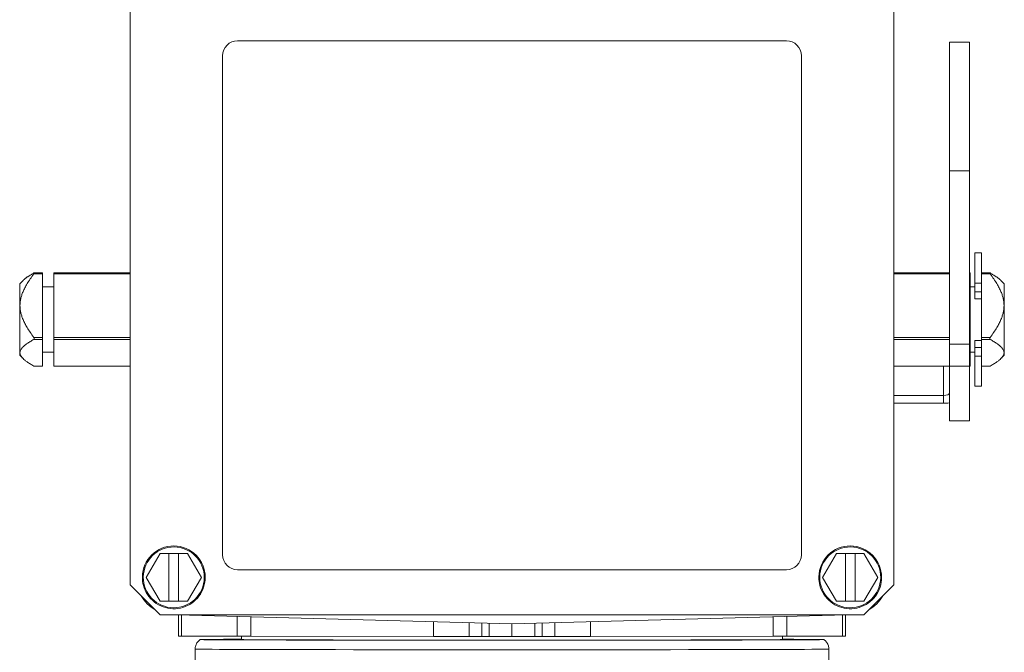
# Model space of a CAD drawing. Extents: x 1 to 669, y 0 to 417.
# Tile 47 of 256: x 91.17 to 96.06, y 276.2 to 279.34. Entities that reach past the tile are written whole.
import ezdxf

# ---------------------------------------------------------------- set-up
doc = ezdxf.new("R2010")
doc.units = 0
doc.header["$LTSCALE"] = 12
doc.header["$MEASUREMENT"] = 0
doc.layers.get('0').update_dxf_attribs({"linetype": 'CONTINUOUS'})
doc.layers.add('X', color=1, linetype='CONTINUOUS')

# ---------------------------------------------------------------- blocks, each defined once
blk = doc.blocks.new('GASTRAIN')
at = {"layer": 'X', "lineweight": 0}
for p, q in [((62.4458, 298.9675), (62.4458, 290.148)), ((66.2427, 290.148), (66.2427, 298.9675)), ((62.9802, 292.8537), (65.7083, 292.8537)), ((62.9802, 292.8537), (62.9802, 292.8536)), ((65.7083, 292.8536), (62.9802, 292.8536)), ((65.7083, 292.8537), (65.7083, 292.8536)), ((66.5188, 292.2074), (66.5188, 292.846)), ((66.6184, 292.846), (66.5188, 292.846)), ((66.6184, 292.846), (66.6184, 292.2074)), ((62.9055, 292.7789), (62.9055, 290.2975)), ((62.9055, 292.7789), (62.9055, 292.7789)), ((65.783, 290.2975), (65.783, 292.7789)), ((65.783, 292.7789), (65.783, 292.7789)), ((66.5188, 291.3446), (66.5188, 292.2074)), ((66.5188, 292.2074), (66.6184, 292.2074)), ((66.6184, 292.2074), (66.6184, 291.3446)), ((66.6448, 291.6485), (66.6448, 291.7996)), ((66.6781, 291.7996), (66.6448, 291.7996)), ((66.6781, 291.7996), (66.6781, 291.6485)), ((62.0104, 291.6948), (61.9669, 291.6948)), ((62.0104, 291.6994), (61.9685, 291.6994)), ((62.0104, 291.6994), (62.0104, 291.6948)), ((62.0104, 291.6948), (62.0104, 291.3784)), ((62.0665, 291.6948), (62.0665, 291.6994)), ((62.4458, 291.6994), (62.0665, 291.6994)), ((62.4458, 291.6948), (62.0665, 291.6948)), ((62.0665, 291.6948), (62.0665, 291.3784)), ((66.5188, 291.6994), (66.2427, 291.6994)), ((66.5188, 291.6948), (66.2427, 291.6948)), ((66.622, 291.6994), (66.6184, 291.6994)), ((66.622, 291.6948), (66.6184, 291.6948)), ((66.622, 291.6994), (66.622, 291.6948)), ((66.622, 291.3784), (66.622, 291.6948)), ((66.72, 291.6994), (66.6781, 291.6994)), ((66.7216, 291.6948), (66.6781, 291.6948)), ((61.8965, 291.6449), (61.9131, 291.6615)), ((61.8965, 291.2898), (61.8965, 291.6449)), ((62.0104, 291.6301), (62.0665, 291.6301)), ((66.622, 291.6301), (66.6448, 291.6301)), ((66.6448, 291.6054), (66.6448, 291.6485)), ((66.6448, 291.6485), (66.6781, 291.6485)), ((66.6781, 291.6485), (66.6781, 291.6054)), ((66.792, 291.6449), (66.7754, 291.6615)), ((66.792, 291.6449), (66.792, 291.2898)), ((66.6781, 291.6054), (66.6448, 291.6054)), ((66.6448, 291.6054), (66.6448, 291.5704)), ((66.6781, 291.5754), (66.6781, 291.6054)), ((66.6448, 291.5704), (66.6781, 291.5704)), ((66.6781, 291.3784), (66.6781, 291.5754)), ((61.9669, 291.3784), (62.0104, 291.3784)), ((62.0104, 291.3686), (61.9669, 291.3686)), ((62.0104, 291.3784), (62.0104, 291.3686)), ((62.0104, 291.3686), (62.0104, 291.2359)), ((62.0665, 291.3784), (62.4458, 291.3784)), ((62.0665, 291.3686), (62.0665, 291.3784)), ((62.4458, 291.3686), (62.0665, 291.3686)), ((62.0665, 291.3686), (62.0665, 291.2359)), ((66.2427, 291.3784), (66.5188, 291.3784)), ((66.5188, 291.3686), (66.2427, 291.3686)), ((66.5188, 291.3446), (66.5188, 291.2351)), ((66.5188, 291.3446), (66.6184, 291.3446)), ((66.6184, 291.3784), (66.622, 291.3784)), ((66.622, 291.3686), (66.6184, 291.3686)), ((66.6184, 291.2351), (66.6184, 291.3446)), ((66.622, 291.3784), (66.622, 291.3686)), ((66.622, 291.3686), (66.622, 291.2359)), ((66.6448, 291.3637), (66.6448, 291.3282)), ((66.6448, 291.3637), (66.6781, 291.3637)), ((66.6781, 291.3686), (66.6781, 291.3784)), ((66.6781, 291.3784), (66.7216, 291.3784)), ((66.6781, 291.3496), (66.6781, 291.3686)), ((66.7216, 291.3686), (66.6781, 291.3686)), ((66.6781, 291.3282), (66.6781, 291.3496)), ((61.8965, 291.2898), (61.9131, 291.2732)), ((62.0104, 291.3046), (62.0665, 291.3046)), ((66.622, 291.3046), (66.6448, 291.3046)), ((66.6448, 291.2851), (66.6448, 291.3282)), ((66.6448, 291.3282), (66.6781, 291.3282)), ((66.6781, 291.3282), (66.6781, 291.2851)), ((66.792, 291.2898), (66.7754, 291.2732)), ((66.6448, 291.1351), (66.6448, 291.2851)), ((66.6448, 291.2851), (66.6781, 291.2851)), ((66.6781, 291.2851), (66.6781, 291.1351)), ((61.9669, 291.2359), (62.0104, 291.2359)), ((62.0104, 291.2354), (61.9685, 291.2354)), ((62.0104, 291.2359), (62.0104, 291.2354)), ((62.0665, 291.2359), (62.4458, 291.2359)), ((62.0665, 291.2354), (62.0665, 291.2359)), ((62.4458, 291.2354), (62.0665, 291.2354)), ((66.2427, 291.2359), (66.5188, 291.2359)), ((66.5188, 291.2354), (66.2427, 291.2354)), ((66.4903, 291.0898), (66.4903, 291.2354)), ((66.5188, 290.9633), (66.5188, 291.2351)), ((66.5188, 291.2351), (66.6184, 291.2351)), ((66.6184, 291.2359), (66.622, 291.2359)), ((66.622, 291.2354), (66.6184, 291.2354)), ((66.6184, 291.2351), (66.6184, 290.9633)), ((66.622, 291.2359), (66.622, 291.2354)), ((66.7216, 291.2359), (66.6781, 291.2359)), ((66.72, 291.2354), (66.6781, 291.2354)), ((66.6781, 291.1351), (66.6448, 291.1351)), ((66.2427, 291.0898), (66.4903, 291.0898)), ((66.2427, 291.0512), (66.4903, 291.0512)), ((66.4903, 291.0512), (66.4903, 291.0898)), ((66.6184, 290.9633), (66.5188, 290.9633)), ((62.5941, 290.304), (62.5255, 290.1853)), ((62.5255, 290.1851), (62.5941, 290.3038)), ((62.5941, 290.304), (62.7311, 290.304)), ((62.5941, 290.3038), (62.5941, 290.304)), ((62.5941, 290.3038), (62.6388, 290.3038)), ((62.6388, 290.3039), (62.6863, 290.3039)), ((62.6388, 290.3038), (62.6388, 290.3039)), ((62.6388, 290.0665), (62.6388, 290.3038)), ((62.6863, 290.3039), (62.6863, 290.3038)), ((62.6863, 290.3038), (62.7311, 290.3038)), ((62.6863, 290.0665), (62.6863, 290.3038)), ((62.7996, 290.1853), (62.7311, 290.304)), ((62.7311, 290.3038), (62.7311, 290.304)), ((62.7311, 290.3038), (62.7996, 290.1851)), ((65.9574, 290.304), (65.8889, 290.1853)), ((65.8889, 290.1851), (65.9574, 290.3038)), ((65.9574, 290.304), (66.0944, 290.304)), ((65.9574, 290.3038), (65.9574, 290.304)), ((65.9574, 290.3038), (66.0022, 290.3038)), ((66.0022, 290.3039), (66.0497, 290.3039)), ((66.0022, 290.3038), (66.0022, 290.3039)), ((66.0022, 290.0665), (66.0022, 290.3038)), ((66.0497, 290.3039), (66.0497, 290.3038)), ((66.0497, 290.3038), (66.0944, 290.3038)), ((66.0497, 290.0665), (66.0497, 290.3038)), ((66.1629, 290.1853), (66.0944, 290.304)), ((66.0944, 290.3038), (66.0944, 290.304)), ((66.0944, 290.3038), (66.1629, 290.1851)), ((62.9802, 290.2227), (65.7083, 290.2227)), ((62.5064, 290.1854), (62.5064, 290.1854)), ((62.5255, 290.1853), (62.5255, 290.1851)), ((62.5941, 290.0665), (62.5255, 290.1851)), ((62.7996, 290.1851), (62.7311, 290.0665)), ((62.7996, 290.1851), (62.7996, 290.1853)), ((62.8187, 290.1854), (62.8187, 290.1854)), ((65.8698, 290.1854), (65.8698, 290.1854)), ((65.8889, 290.1853), (65.8889, 290.1851)), ((65.9574, 290.0665), (65.8889, 290.1851)), ((66.1629, 290.1851), (66.0944, 290.0665)), ((66.1629, 290.1851), (66.1629, 290.1853)), ((66.1821, 290.1854), (66.1821, 290.1854)), ((62.5953, 289.9985), (62.4458, 290.148)), ((66.2427, 290.148), (66.0932, 289.9985)), ((62.6388, 290.0665), (62.5941, 290.0665)), ((62.6388, 290.0666), (62.6863, 290.0666)), ((62.7311, 290.0665), (62.6863, 290.0665)), ((66.0022, 290.0665), (65.9574, 290.0665)), ((66.0022, 290.0666), (66.0497, 290.0666)), ((66.0944, 290.0665), (66.0497, 290.0665)), ((62.5953, 289.9985), (66.0932, 289.9985)), ((64.3442, 289.9549), (62.6791, 289.9985)), ((62.6867, 289.8932), (62.6867, 289.9983)), ((62.7017, 289.9979), (62.7017, 289.8931)), ((62.9775, 289.9907), (62.9775, 289.8921)), ((63.0454, 289.9889), (63.0454, 289.892)), ((63.9547, 289.9651), (63.9547, 289.8915)), ((66.0094, 289.9985), (64.3442, 289.9549)), ((64.7338, 289.9651), (64.7338, 289.8915)), ((65.6431, 289.9889), (65.6431, 289.892)), ((65.711, 289.9907), (65.711, 289.8921)), ((65.9868, 289.9979), (65.9868, 289.8931)), ((66.0018, 289.8932), (66.0018, 289.9983)), ((64.1307, 289.9605), (64.1307, 289.8914)), ((64.1948, 289.8908), (64.1948, 289.9588)), ((64.2312, 289.8908), (64.2312, 289.9579)), ((64.3442, 289.9549), (64.3442, 289.8907)), ((64.4573, 289.9579), (64.4573, 289.8908)), ((64.4937, 289.9588), (64.4937, 289.8908)), ((64.5578, 289.8914), (64.5578, 289.9605)), ((62.7017, 289.8931), (62.9775, 289.8921)), ((62.9989, 289.8758), (62.9989, 289.892)), ((63.0454, 289.892), (63.9547, 289.8915)), ((64.2312, 289.8908), (64.3442, 289.8907)), ((64.3442, 289.8907), (64.4573, 289.8908)), ((64.7338, 289.8915), (65.6431, 289.892)), ((65.6896, 289.8758), (65.6896, 289.892)), ((65.711, 289.8921), (65.9868, 289.8931)), ((62.7685, 289.5822), (62.7685, 289.8284)), ((65.9199, 289.705), (65.9199, 289.8284))]:
    blk.add_line(p, q, dxfattribs=at)
for centre, major_axis, ratio, start_param, end_param in [((62.9802, 292.7789), (-0.0747, 0), 0.999998, -1.570796, 0), ((65.7083, 292.7789), (0.0747, 0), 0.999998, 0, 1.570796), ((66.4903, 291.1008), (0.0285, 0), 0.386798, -1.570796, 0), ((62.7988, 289.8932), (-0.1121, 0), 0.002092, 0, 0.523603), ((64.3442, 289.8758), (-1.5502, 0), 0.002092, 0, 3.661556), ((64.3442, 289.8758), (-1.5502, 0), 0.002092, -0.519963, 0), ((63.0746, 289.8922), (0.1121, 0), 0.002092, -2.617989, -1.834444), ((64.3442, 289.8758), (-1.3453, 0), 0.002092, 0, 3.141593), ((64.3442, 289.8945), (1.4948, 0), 0.002092, -1.834426, -1.714144), ((64.2321, 289.8908), (-0.0374, 0), 0.002092, 0.000029, 1.544625), ((64.4564, 289.8908), (0.0374, 0), 0.002092, -1.544615, -0.000049), ((64.3442, 289.8945), (1.4948, 0), 0.002092, -1.427449, -1.307166), ((65.6139, 289.8922), (0.1121, 0), 0.002092, -1.307162, -0.523599), ((65.8897, 289.8932), (0.1121, 0), 0.002092, -0.523603, 0), ((64.3442, 289.8284), (-1.5757, 0), 0.002092, 0, 3.141593)]:
    blk.add_ellipse(centre, major_axis=major_axis, ratio=ratio, start_param=start_param, end_param=end_param, dxfattribs=at)
at = {"layer": 'X', "lineweight": 0, "extrusion": (0, 0, -1)}
for centre, major_axis, ratio, start_param, end_param in [((62.9802, 292.7789), (-0.0747, 0), 0.999998, 0, 1.570796), ((65.7083, 292.7789), (0.0747, 0), 0.999998, -1.570796, 0), ((66.4903, 291.1008), (-0.1281, 0), 0.386798, -1.794889, -1.570796), ((62.6626, 290.1854), (-0.1561, 0), 0.999998, 0.011528, 3.141593), ((62.6626, 290.1854), (-0.1561, 0), 0.999998, 0.011681, 3.141593), ((62.6626, 290.1853), (-0.1514, 0), 0.999998, 0.011681, 6.294866), ((66.0259, 290.1854), (-0.1561, 0), 0.999998, 0.011528, 3.141593), ((66.0259, 290.1854), (-0.1561, 0), 0.999998, 0.011681, 3.141593), ((66.0259, 290.1853), (-0.1514, 0), 0.999998, 0.011681, 6.294866), ((62.9802, 290.2975), (-0.0747, 0), 0.999998, -1.570796, 0), ((65.7083, 290.2975), (0.0747, 0), 0.999998, 0, 1.570796), ((62.6626, 290.1854), (-0.1561, 0), 0.999998, 0, 0.011681), ((66.0259, 290.1854), (-0.1561, 0), 0.999998, 0, 0.011681), ((62.6626, 290.1859), (-0.1869, 0), 0.999998, -1.056248, -0.514549), ((66.0259, 290.1859), (-0.1869, 0), 0.999998, -2.627044, -2.085345), ((64.12, 289.8913), (0.0747, 0), 0.002092, -1.427449, 0), ((64.5685, 289.8913), (-0.0747, 0), 0.002092, 0, 1.427449)]:
    blk.add_ellipse(centre, major_axis=major_axis, ratio=ratio, start_param=start_param, end_param=end_param, dxfattribs=at)
at = {"layer": 'X', "lineweight": 0}
for points, weights in [([(61.9669, 291.6948), (61.8482, 291.5366), (61.9669, 291.3784)], [1.18958322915, 1.64757752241, 1.18958322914]), ([(61.9131, 291.6615), (61.9294, 291.6779), (61.9669, 291.6988)], [1.36113667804, 1.30388755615, 1.18958322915]), ([(66.7216, 291.6988), (66.759, 291.6779), (66.7754, 291.6615)], [1.18958322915, 1.30388755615, 1.36113667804]), ([(66.7216, 291.3784), (66.8403, 291.5366), (66.7216, 291.6948)], [1.18958322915, 1.64757752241, 1.18958322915]), ([(61.9669, 291.3686), (61.8482, 291.3023), (61.9669, 291.2359)], [1.18958322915, 1.64757752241, 1.18958322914]), ([(66.7216, 291.2359), (66.8403, 291.3023), (66.7216, 291.3686)], [1.18958322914, 1.64757752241, 1.18958322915])]:
    blk.add_rational_spline(points, weights, degree=2, dxfattribs=at)
for points, knots in [([(61.9669, 291.6948), (61.9674, 291.6955), (61.968, 291.6963), (61.9686, 291.6974), (61.9687, 291.6978), (61.9689, 291.6984), (61.969, 291.6986), (61.969, 291.699), (61.9689, 291.6991), (61.9687, 291.6993), (61.9686, 291.6994), (61.968, 291.6993), (61.9674, 291.6991), (61.9669, 291.6988)], [-0.119418, -0.119418, -0.119418, -0.119418, -0.11176689, -0.11176689, -0.10776364, -0.10776364, -0.10376038, -0.10376038, -0.09975712, -0.09975712, -0.09575387, -0.09575387, -0.08810275, -0.08810275, -0.08810275, -0.08810275]), ([(66.7216, 291.6948), (66.721, 291.6955), (66.7205, 291.6963), (66.7199, 291.6974), (66.7198, 291.6978), (66.7195, 291.6984), (66.7195, 291.6986), (66.7195, 291.699), (66.7195, 291.6991), (66.7198, 291.6993), (66.7199, 291.6994), (66.7205, 291.6993), (66.721, 291.6991), (66.7216, 291.6988)], [0.01983742, 0.01983742, 0.01983742, 0.01983742, 0.02748853, 0.02748853, 0.03149178, 0.03149178, 0.03549504, 0.03549504, 0.0394983, 0.0394983, 0.04350155, 0.04350155, 0.05115267, 0.05115267, 0.05115267, 0.05115267]), ([(61.9669, 291.3686), (61.9674, 291.369), (61.968, 291.3694), (61.9686, 291.3705), (61.9687, 291.3709), (61.9689, 291.3717), (61.969, 291.3722), (61.969, 291.3732), (61.9689, 291.3737), (61.9687, 291.3747), (61.9686, 291.3752), (61.968, 291.3767), (61.9674, 291.3776), (61.9669, 291.3784)], [-0.119418, -0.119418, -0.119418, -0.119418, -0.11176689, -0.11176689, -0.10776364, -0.10776364, -0.10376038, -0.10376038, -0.09975712, -0.09975712, -0.09575387, -0.09575387, -0.08810275, -0.08810275, -0.08810275, -0.08810275]), ([(66.7216, 291.3686), (66.721, 291.369), (66.7205, 291.3694), (66.7199, 291.3705), (66.7198, 291.3709), (66.7195, 291.3717), (66.7195, 291.3722), (66.7195, 291.3732), (66.7195, 291.3737), (66.7198, 291.3747), (66.7199, 291.3752), (66.7205, 291.3767), (66.721, 291.3776), (66.7216, 291.3784)], [0.01983742, 0.01983742, 0.01983742, 0.01983742, 0.02748853, 0.02748853, 0.03149178, 0.03149178, 0.03549504, 0.03549504, 0.0394983, 0.0394983, 0.04350155, 0.04350155, 0.05115267, 0.05115267, 0.05115267, 0.05115267]), ([(61.9685, 291.2354), (61.9684, 291.2354), (61.9684, 291.2354), (61.968, 291.2354), (61.9674, 291.2356), (61.9669, 291.2359)], [-0.096363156, -0.096363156, -0.096363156, -0.096363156, -0.095753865, -0.095753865, -0.088102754, -0.088102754, -0.088102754, -0.088102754]), ([(66.72, 291.2354), (66.7201, 291.2354), (66.7201, 291.2354), (66.7205, 291.2354), (66.721, 291.2356), (66.7216, 291.2359)], [0.042892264, 0.042892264, 0.042892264, 0.042892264, 0.043501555, 0.043501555, 0.051152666, 0.051152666, 0.051152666, 0.051152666]), ([(62.8187, 290.1854), (62.8187, 290.1687), (62.816, 290.152), (62.8055, 290.1204), (62.7977, 290.1055), (62.7779, 290.0787), (62.7658, 290.067), (62.7385, 290.0479), (62.7233, 290.0405), (62.6914, 290.031), (62.6746, 290.0288), (62.6413, 290.0298), (62.6248, 290.0329), (62.5935, 290.0443), (62.5788, 290.0526), (62.5526, 290.0732), (62.5412, 290.0857), (62.5229, 290.1135), (62.516, 290.1289), (62.5082, 290.1581), (62.5064, 290.1717), (62.5064, 290.1854)], [3.141593, 3.141593, 3.141593, 3.141593, 3.461593, 3.461593, 3.781593, 3.781593, 4.101593, 4.101593, 4.421593, 4.421593, 4.741593, 4.741593, 5.061593, 5.061593, 5.381593, 5.381593, 5.701593, 5.701593, 6.021593, 6.021593, 6.283185, 6.283185, 6.283185, 6.283185]), ([(66.1821, 290.1854), (66.1821, 290.1687), (66.1794, 290.152), (66.1689, 290.1204), (66.1611, 290.1055), (66.1412, 290.0787), (66.1291, 290.067), (66.1018, 290.0479), (66.0867, 290.0405), (66.0547, 290.031), (66.038, 290.0288), (66.0047, 290.0298), (65.9882, 290.0329), (65.9569, 290.0443), (65.9421, 290.0526), (65.916, 290.0732), (65.9046, 290.0857), (65.8863, 290.1135), (65.8794, 290.1289), (65.8716, 290.1581), (65.8698, 290.1717), (65.8698, 290.1854)], [3.141593, 3.141593, 3.141593, 3.141593, 3.461593, 3.461593, 3.781593, 3.781593, 4.101593, 4.101593, 4.421593, 4.421593, 4.741593, 4.741593, 5.061593, 5.061593, 5.381593, 5.381593, 5.701593, 5.701593, 6.021593, 6.021593, 6.283185, 6.283185, 6.283185, 6.283185]), ([(62.7685, 289.8284), (62.7685, 289.8345), (62.7696, 289.8408), (62.7735, 289.8523), (62.7764, 289.8578), (62.7839, 289.8678), (62.7887, 289.8723), (62.794, 289.8758)], [0, 0, 0, 0, 0.01852997, 0.01852997, 0.03671883, 0.03671883, 0.05609386, 0.05609386, 0.05609386, 0.05609386]), ([(65.8945, 289.8758), (65.8991, 289.8728), (65.9033, 289.8689), (65.9106, 289.8602), (65.9136, 289.8551), (65.9181, 289.8441), (65.9194, 289.838), (65.9199, 289.8308), (65.9199, 289.8296), (65.9199, 289.8284)], [0, 0, 0, 0, 0.01687715, 0.01687715, 0.03430872, 0.03430872, 0.05248307, 0.05248307, 0.05614023, 0.05614023, 0.05614023, 0.05614023])]:
    blk.add_open_spline(points, degree=3, knots=knots, dxfattribs=at)

msp = doc.modelspace()

# ---------------------------------------------------------------- block references
msp.add_blockref('GASTRAIN', (29.27234, -13.61686))

doc.saveas('drawing.dxf')
